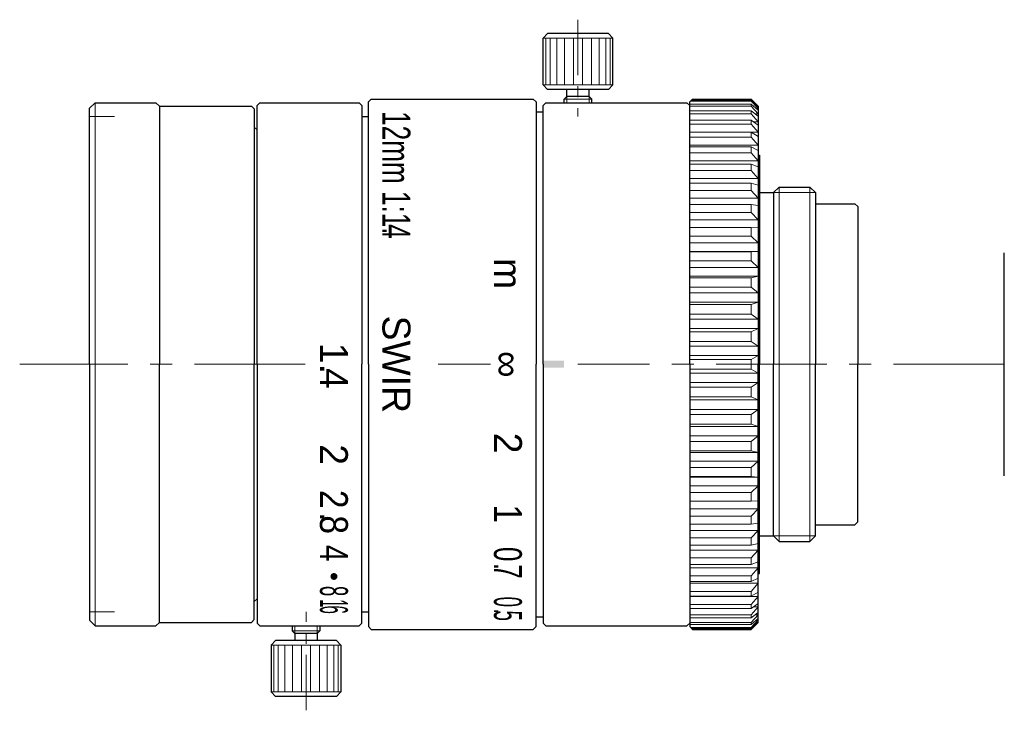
# Model space of a CAD drawing. Header units: millimetres. Extents: x 17.5 to 88, y 25.2 to 74.7.
import ezdxf
from ezdxf.enums import TextEntityAlignment as Align

# ---------------------------------------------------------------- set-up
doc = ezdxf.new("R2010")
doc.units = ezdxf.units.MM
doc.header["$LTSCALE"] = 0.25
doc.linetypes.add('CENTER', pattern=[50.8, 31.75, -6.35, 6.35, -6.35])
doc.layers.add('00_補助線', color=252, linetype='Continuous', lineweight=0, plot=False)
for name, color, linetype, lineweight in [('01_外形線', 7, 'Continuous', 30), ('02_ﾈｼﾞ（断面）・遮光線仕切り', 7, 'Continuous', 20), ('03_寸法・文字', 50, 'Continuous', 20), ('03_ﾈｼﾞ・ﾛｰﾚｯﾄ・遮光線', 7, 'Continuous', 9), ('04_中心線', 1, 'CENTER', 20), ('06_面取線', 7, 'Continuous', 9), ('09_文字', 2, 'Continuous', 20)]:
    doc.layers.add(name, color=color, linetype=linetype, lineweight=lineweight)
doc.styles.add('VS Standard', font='txt', dxfattribs={"height": 3})

msp = doc.modelspace()

# ---------------------------------------------------------------- hatches: boundary and pattern name
at = {"layer": '01_外形線'}
h = msp.add_hatch(color=256, dxfattribs=at)
h.dxf.hatch_style = 1
h.paths.add_polyline_path([(56.474, 50.25), (54.974, 50.25), (54.974, 49.75), (56.474, 49.75)])
at = {"layer": '09_文字'}
h = msp.add_hatch(color=256, dxfattribs=at)
h.dxf.hatch_style = 1
h.paths.add_polyline_path([(40.001, 34.543, 1), (40.001, 35.043, 1)])

# ---------------------------------------------------------------- linework, layer by layer
at = {"layer": '00_補助線'}
for p, q in [((22.499, 67.75), (24.299, 67.75)), ((22.499, 32.25), (24.299, 32.25))]:
    msp.add_line(p, q, dxfattribs=at)
at = {"layer": '01_外形線'}
for p, q in [((55.299, 73.7), (54.974, 73.375)), ((54.974, 70.025), (54.974, 73.375)), ((59.649, 73.7), (55.299, 73.7)), ((59.649, 73.7), (59.974, 73.375)), ((59.974, 70.025), (59.974, 73.375)), ((55.299, 69.7), (54.974, 70.025)), ((59.649, 69.7), (59.974, 70.025)), ((59.649, 69.7), (55.299, 69.7)), ((56.474, 69), (56.674, 69.2)), ((56.674, 69.2), (56.674, 69.7)), ((58.274, 69.2), (56.674, 69.2)), ((58.274, 69.2), (58.274, 69.7)), ((58.274, 69.2), (58.474, 69)), ((22.899, 68.75), (22.499, 68.35)), ((22.899, 68.75), (27.249, 68.75)), ((27.249, 68.75), (27.499, 68.5)), ((27.499, 68.5), (34.099, 68.5)), ((27.499, 68.5), (27.499, 50)), ((34.099, 68.5), (34.299, 68.3)), ((34.501, 68.55), (34.701, 68.75)), ((34.501, 50), (34.501, 68.55)), ((34.701, 68.75), (41.801, 68.75)), ((42.001, 68.55), (41.801, 68.75)), ((42.001, 68.55), (42.001, 50)), ((42.674, 69), (42.474, 68.8)), ((42.474, 50), (42.474, 68.8)), ((42.674, 69), (54.274, 69)), ((54.474, 68.8), (54.274, 69)), ((54.474, 68.8), (54.474, 50)), ((54.974, 68.55), (55.174, 68.75)), ((54.974, 50), (54.974, 68.55)), ((55.174, 68.75), (65.274, 68.75)), ((56.474, 68.75), (56.474, 69)), ((58.474, 68.75), (58.474, 69)), ((65.274, 68.75), (65.474, 68.55)), ((65.474, 68.8), (65.674, 69)), ((65.474, 50), (65.474, 68.8)), ((65.674, 69), (69.874, 69)), ((69.874, 69), (70.374, 68.5)), ((70.374, 68.5), (70.374, 50)), ((22.499, 50), (22.499, 68.35)), ((34.299, 68.3), (34.299, 50)), ((42.001, 67.75), (42.474, 67.75)), ((54.474, 68.1), (54.974, 68.1)), ((34.299, 67), (34.299, 67)), ((34.299, 67), (34.499, 66.8)), ((70.374, 65), (70.474, 65)), ((70.474, 65), (70.474, 50)), ((70.474, 62.303), (71.474, 62.303)), ((71.474, 62.303), (71.871, 62.7)), ((71.474, 62.303), (71.474, 62.303)), ((71.474, 62.303), (71.474, 50)), ((71.871, 62.7), (74.077, 62.7)), ((74.474, 62.303), (74.077, 62.7)), ((74.474, 62.303), (74.474, 50)), ((74.474, 61.5), (77.301, 61.5)), ((77.301, 61.5), (77.501, 61.3)), ((77.501, 61.3), (77.501, 50)), ((88, 42), (88, 58)), ((22.499, 50), (22.499, 31.65)), ((27.499, 31.5), (27.499, 50)), ((34.299, 31.7), (34.299, 50)), ((34.501, 50), (34.501, 31.45)), ((42.001, 31.45), (42.001, 50)), ((42.474, 50), (42.474, 31.2)), ((54.474, 31.2), (54.474, 50)), ((54.974, 50), (54.974, 31.45)), ((65.474, 50), (65.474, 31.2)), ((70.374, 31.5), (70.374, 50)), ((70.474, 35), (70.474, 50)), ((71.474, 37.697), (71.474, 50)), ((74.474, 37.697), (74.474, 50)), ((77.501, 38.7), (77.501, 50)), ((74.474, 38.5), (77.301, 38.5)), ((77.301, 38.5), (77.501, 38.7)), ((70.474, 37.697), (71.474, 37.697)), ((71.474, 37.697), (71.474, 37.697)), ((71.474, 37.697), (71.871, 37.3)), ((74.474, 37.697), (74.077, 37.3)), ((71.871, 37.3), (74.077, 37.3)), ((70.374, 35), (70.474, 35)), ((34.299, 33), (34.499, 33.2)), ((34.299, 33), (34.299, 33)), ((42.001, 32.25), (42.474, 32.25)), ((54.474, 31.9), (54.974, 31.9)), ((22.899, 31.25), (22.499, 31.65)), ((22.899, 31.25), (27.249, 31.25)), ((27.249, 31.25), (27.499, 31.5)), ((27.499, 31.5), (34.099, 31.5)), ((34.099, 31.5), (34.299, 31.7)), ((34.501, 31.45), (34.701, 31.25)), ((34.701, 31.25), (41.801, 31.25)), ((37.001, 31.25), (37.001, 30.9)), ((39.001, 31.25), (39.001, 30.9)), ((42.001, 31.45), (41.801, 31.25)), ((42.674, 31), (42.474, 31.2)), ((54.474, 31.2), (54.274, 31)), ((54.974, 31.45), (55.174, 31.25)), ((55.174, 31.25), (65.274, 31.25)), ((65.274, 31.25), (65.474, 31.45)), ((65.474, 31.2), (65.674, 31)), ((69.874, 31), (70.374, 31.5)), ((37.001, 30.9), (37.201, 30.7)), ((37.201, 30.7), (37.201, 30.2)), ((38.801, 30.7), (37.201, 30.7)), ((38.801, 30.7), (39.001, 30.9)), ((38.801, 30.7), (38.801, 30.2)), ((42.674, 31), (54.274, 31)), ((65.674, 31), (69.874, 31)), ((35.826, 30.2), (35.501, 29.875)), ((35.501, 29.875), (35.501, 26.525)), ((40.176, 30.2), (35.826, 30.2)), ((40.176, 30.2), (40.501, 29.875)), ((40.501, 29.875), (40.501, 26.525)), ((35.826, 26.2), (35.501, 26.525)), ((40.176, 26.2), (35.826, 26.2)), ((40.176, 26.2), (40.501, 26.525))]:
    msp.add_line(p, q, dxfattribs=at)
at = {"layer": '02_ﾈｼﾞ（断面）・遮光線仕切り'}
for p, q in [((56.674, 68.75), (56.674, 69.2)), ((58.274, 68.75), (58.274, 69.2)), ((71.474, 62.303), (74.474, 62.303)), ((71.474, 37.697), (74.474, 37.697)), ((37.201, 31.25), (37.201, 30.7)), ((38.801, 31.25), (38.801, 30.7))]:
    msp.add_line(p, q, dxfattribs=at)
at = {"layer": '03_ﾈｼﾞ・ﾛｰﾚｯﾄ・遮光線'}
for p, q in [((65.474, 68.655), (69.874, 68.655)), ((65.474, 68.508), (69.874, 68.508)), ((65.53, 68.856), (69.874, 68.856)), ((65.604, 68.93), (69.874, 68.93)), ((69.874, 68.93), (70.374, 68.454)), ((69.874, 68.856), (70.374, 68.322)), ((69.874, 68.655), (70.374, 68.216)), ((69.874, 68.508), (70.374, 67.955)), ((65.474, 68.176), (69.874, 68.176)), ((65.474, 67.958), (69.874, 67.958)), ((69.874, 68.176), (70.374, 67.779)), ((69.874, 67.958), (70.374, 67.39)), ((70.374, 67.955), (70.153, 67.955)), ((70.374, 68.322), (70.253, 68.322)), ((65.474, 67.498), (69.874, 67.498)), ((65.474, 67.211), (69.874, 67.211)), ((69.874, 67.498), (70.374, 67.147)), ((69.874, 67.211), (70.374, 66.635)), ((70.374, 67.39), (70.028, 67.39)), ((70.374, 66.635), (65.474, 66.635)), ((65.474, 66.628), (69.874, 66.628)), ((65.474, 66.275), (69.874, 66.275)), ((69.874, 66.628), (70.374, 66.327)), ((69.874, 66.275), (70.374, 65.698)), ((70.374, 65.698), (65.474, 65.698)), ((65.474, 65.576), (69.874, 65.576)), ((69.874, 65.576), (70.374, 65.328)), ((65.474, 65.161), (69.874, 65.161)), ((69.874, 65.161), (70.374, 64.589)), ((70.374, 64.589), (65.474, 64.589)), ((65.474, 64.354), (69.874, 64.354)), ((69.874, 64.354), (70.374, 64.161)), ((65.474, 63.881), (69.874, 63.881)), ((69.874, 63.881), (70.374, 63.319)), ((70.374, 63.319), (65.474, 63.319)), ((65.474, 62.974), (69.874, 62.974)), ((69.874, 62.974), (70.374, 62.839)), ((65.474, 62.449), (69.874, 62.449)), ((69.874, 62.449), (70.374, 61.904)), ((70.374, 61.904), (65.474, 61.904)), ((65.474, 61.452), (69.874, 61.452)), ((69.874, 61.452), (70.374, 61.377)), ((65.474, 60.88), (69.874, 60.88)), ((69.874, 60.88), (70.374, 60.359)), ((70.374, 60.359), (65.474, 60.359)), ((65.474, 59.804), (69.874, 59.804)), ((69.874, 59.804), (70.374, 59.789)), ((65.474, 59.192), (69.874, 59.192)), ((70.374, 58.7), (65.474, 58.7)), ((69.874, 59.192), (70.374, 58.7)), ((70.374, 58.095), (65.474, 58.095)), ((65.474, 58.049), (69.874, 58.049)), ((69.874, 58.049), (70.374, 58.095)), ((65.474, 57.404), (69.874, 57.404)), ((69.874, 57.404), (70.374, 56.946)), ((70.374, 56.946), (65.474, 56.946)), ((70.374, 56.312), (65.474, 56.312)), ((65.474, 56.206), (69.874, 56.206)), ((69.874, 56.206), (70.374, 56.312)), ((65.474, 55.534), (69.874, 55.534)), ((70.374, 55.115), (65.474, 55.115)), ((69.874, 55.534), (70.374, 55.115)), ((70.374, 54.459), (65.474, 54.459)), ((65.474, 54.295), (69.874, 54.295)), ((69.874, 54.295), (70.374, 54.459)), ((65.474, 53.604), (69.874, 53.604)), ((69.874, 53.604), (70.374, 53.229)), ((70.374, 53.229), (65.474, 53.229)), ((70.374, 52.558), (65.474, 52.558)), ((65.474, 52.337), (69.874, 52.337)), ((69.874, 52.337), (70.374, 52.558)), ((65.474, 51.634), (69.874, 51.634)), ((69.874, 51.634), (70.374, 51.307)), ((70.374, 51.307), (65.474, 51.307)), ((70.374, 50.629), (65.474, 50.629)), ((65.474, 50.353), (69.874, 50.353)), ((69.874, 50.353), (70.374, 50.629)), ((65.474, 49.647), (69.874, 49.647)), ((70.374, 49.371), (65.474, 49.371)), ((69.874, 49.647), (70.374, 49.371)), ((70.374, 48.693), (65.474, 48.693)), ((69.874, 48.366), (70.374, 48.693)), ((65.474, 48.366), (69.874, 48.366)), ((65.474, 47.663), (69.874, 47.663)), ((70.374, 47.442), (65.474, 47.442)), ((69.874, 47.663), (70.374, 47.442)), ((70.374, 46.771), (65.474, 46.771)), ((69.874, 46.396), (70.374, 46.771)), ((65.474, 46.396), (69.874, 46.396)), ((65.474, 45.705), (69.874, 45.705)), ((70.374, 45.541), (65.474, 45.541)), ((69.874, 45.705), (70.374, 45.541)), ((70.374, 44.885), (65.474, 44.885)), ((65.474, 44.466), (69.874, 44.466)), ((69.874, 44.466), (70.374, 44.885)), ((65.474, 43.794), (69.874, 43.794)), ((69.874, 43.794), (70.374, 43.688)), ((70.374, 43.688), (65.474, 43.688)), ((70.374, 43.054), (65.474, 43.054)), ((69.874, 42.596), (70.374, 43.054)), ((65.474, 42.596), (69.874, 42.596)), ((65.474, 41.951), (69.874, 41.951)), ((70.374, 41.905), (65.474, 41.905)), ((69.874, 41.951), (70.374, 41.905)), ((70.374, 41.3), (65.474, 41.3)), ((69.874, 40.808), (70.374, 41.3)), ((65.474, 40.808), (69.874, 40.808)), ((65.474, 40.196), (69.874, 40.196)), ((69.874, 40.196), (70.374, 40.211)), ((70.374, 39.641), (65.474, 39.641)), ((69.874, 39.12), (70.374, 39.641)), ((65.474, 39.12), (69.874, 39.12)), ((65.474, 38.548), (69.874, 38.548)), ((70.374, 38.096), (65.474, 38.096)), ((69.874, 38.548), (70.374, 38.623)), ((69.874, 37.551), (70.374, 38.096)), ((65.474, 37.551), (69.874, 37.551)), ((65.474, 37.026), (69.874, 37.026)), ((70.374, 36.681), (65.474, 36.681)), ((69.874, 37.026), (70.374, 37.161)), ((69.874, 36.119), (70.374, 36.681)), ((65.474, 36.119), (69.874, 36.119)), ((65.474, 35.646), (69.874, 35.646)), ((70.374, 35.411), (65.474, 35.411)), ((69.874, 35.646), (70.374, 35.839)), ((69.874, 34.839), (70.374, 35.411)), ((65.474, 34.839), (69.874, 34.839)), ((69.874, 34.424), (70.374, 34.672)), ((65.474, 34.424), (69.874, 34.424)), ((70.374, 34.302), (65.474, 34.302)), ((69.874, 33.725), (70.374, 34.302)), ((65.474, 33.725), (69.874, 33.725)), ((65.474, 33.372), (69.874, 33.372)), ((70.374, 33.365), (65.474, 33.365)), ((69.874, 33.372), (70.374, 33.673)), ((69.874, 32.789), (70.374, 33.365)), ((65.474, 32.789), (69.874, 32.789)), ((65.474, 32.502), (69.874, 32.502)), ((69.874, 32.502), (70.374, 32.853)), ((69.874, 32.042), (70.374, 32.61)), ((70.374, 32.61), (70.028, 32.61)), ((65.474, 32.042), (69.874, 32.042)), ((65.474, 31.824), (69.874, 31.824)), ((69.874, 31.824), (70.374, 32.221)), ((69.874, 31.492), (70.374, 32.045)), ((69.874, 31.345), (70.374, 31.784)), ((70.374, 32.045), (70.153, 32.045)), ((65.474, 31.492), (69.874, 31.492)), ((65.474, 31.345), (69.874, 31.345)), ((65.53, 31.144), (69.874, 31.144)), ((65.604, 31.07), (69.874, 31.07)), ((69.874, 31.144), (70.374, 31.678)), ((69.874, 31.07), (70.374, 31.546)), ((70.374, 31.678), (70.253, 31.678))]:
    msp.add_line(p, q, dxfattribs=at)
at = {"layer": '04_中心線', "ltscale": 0.5}
for p, q in [((57.474, 74.7), (57.474, 67.75)), ((38.001, 25.2), (38.001, 32.25))]:
    msp.add_line(p, q, dxfattribs=at)
at = {"layer": '04_中心線'}
for p, q in [((37.944, 50), (17.499, 50)), ((51.21, 50), (47.473, 50)), ((88, 50), (57.474, 50))]:
    msp.add_line(p, q, dxfattribs=at)
at = {"layer": '06_面取線'}
for p, q in [((59.974, 73.375), (54.974, 73.375)), ((55.165, 73.375), (55.165, 70.025)), ((55.491, 73.375), (55.491, 70.025)), ((55.952, 73.375), (55.952, 70.025)), ((56.518, 73.375), (56.518, 70.025)), ((57.148, 73.375), (57.148, 70.025)), ((57.801, 73.375), (57.801, 70.025)), ((58.431, 73.375), (58.431, 70.025)), ((58.996, 73.375), (58.996, 70.025)), ((59.458, 73.375), (59.458, 70.025)), ((59.784, 73.375), (59.784, 70.025)), ((59.974, 70.025), (54.974, 70.025)), ((22.899, 68.75), (22.899, 50)), ((58.474, 69), (56.474, 69)), ((69.874, 68.93), (69.874, 68.856)), ((69.874, 68.655), (69.874, 68.508)), ((69.874, 68.176), (69.874, 67.958)), ((69.874, 67.498), (69.874, 67.211)), ((69.874, 66.628), (69.874, 66.275)), ((69.874, 65.576), (69.874, 65.161)), ((69.874, 64.354), (69.874, 63.881)), ((69.874, 62.974), (69.874, 62.449)), ((71.871, 62.7), (71.871, 50)), ((74.077, 62.7), (74.077, 50)), ((69.874, 61.452), (69.874, 60.88)), ((69.874, 59.804), (69.874, 59.192)), ((69.874, 58.049), (69.874, 57.404)), ((69.874, 56.206), (69.874, 55.534)), ((69.874, 54.295), (69.874, 53.604)), ((69.874, 52.337), (69.874, 51.634)), ((69.874, 50.353), (69.874, 50)), ((22.899, 31.25), (22.899, 50)), ((69.874, 49.647), (69.874, 50)), ((71.871, 37.3), (71.871, 50)), ((74.077, 37.3), (74.077, 50)), ((69.874, 47.663), (69.874, 48.366)), ((69.874, 45.705), (69.874, 46.396)), ((69.874, 43.794), (69.874, 44.466)), ((69.874, 41.951), (69.874, 42.596)), ((69.874, 40.196), (69.874, 40.808)), ((69.874, 38.548), (69.874, 39.12)), ((69.874, 37.026), (69.874, 37.551)), ((69.874, 35.646), (69.874, 36.119)), ((69.874, 34.424), (69.874, 34.839)), ((69.874, 33.372), (69.874, 33.725)), ((69.874, 32.502), (69.874, 32.789)), ((69.874, 31.824), (69.874, 32.042)), ((69.874, 31.345), (69.874, 31.492)), ((69.874, 31.07), (69.874, 31.144)), ((39.001, 30.9), (37.001, 30.9)), ((40.501, 29.875), (35.501, 29.875)), ((35.691, 26.525), (35.691, 29.875)), ((36.018, 26.525), (36.018, 29.875)), ((36.479, 26.525), (36.479, 29.875)), ((37.044, 26.525), (37.044, 29.875)), ((37.675, 26.525), (37.675, 29.875)), ((38.327, 26.525), (38.327, 29.875)), ((38.958, 26.525), (38.958, 29.875)), ((39.523, 26.525), (39.523, 29.875)), ((39.985, 26.525), (39.985, 29.875)), ((40.311, 26.525), (40.311, 29.875)), ((40.501, 26.525), (35.501, 26.525))]:
    msp.add_line(p, q, dxfattribs=at)

# ---------------------------------------------------------------- texts
at = {"layer": '03_寸法・文字', "style": 'VS Standard'}
msp.add_text('SWIR', height=2, rotation=270, dxfattribs=at).set_placement((45.474, 50), align=Align.TOP_CENTER)
at = {"layer": '09_文字', "style": 'VS Standard'}
for s, width, p in [('12mm 1:1.', 0.7, (45.474, 63.723)), ('4', 0.7, (45.474, 59.519)), ('2', 0.9, (40.996, 40.332)), ('1', 0.9, (53.459, 39.293)), ('.', 0.9, (41, 39.064)), ('8', 0.9, (41, 38.504)), ('4', 0.8, (41.001, 36.463)), ('0', 0.7, (53.458, 36.393)), ('.', 0.7, (53.462, 35.507)), ('7', 0.7, (53.462, 35.148)), ('8', 0.5, (41.001, 33.746)), ('0', 0.5, (53.458, 32.974)), ('6', 0.4, (40.998, 32.413)), ('1', 0.4, (41, 32.865)), ('.', 0.5, (53.462, 32.299)), ('5', 0.5, (53.462, 31.979))]:
    msp.add_text(s, height=2, rotation=270, dxfattribs=dict(at, width=width)).set_placement(p, align=Align.TOP_CENTER)
for s, p in [('m', (53.459, 56.498)), ('1', (40.996, 50.793)), ('∞', (53.474, 50)), ('.', (41, 49.671)), ('4', (41, 48.985)), ('2', (53.459, 44.355)), ('2', (40.996, 43.526))]:
    msp.add_text(s, height=2, rotation=270, dxfattribs=at).set_placement(p, align=Align.TOP_CENTER)

doc.saveas('drawing.dxf')
